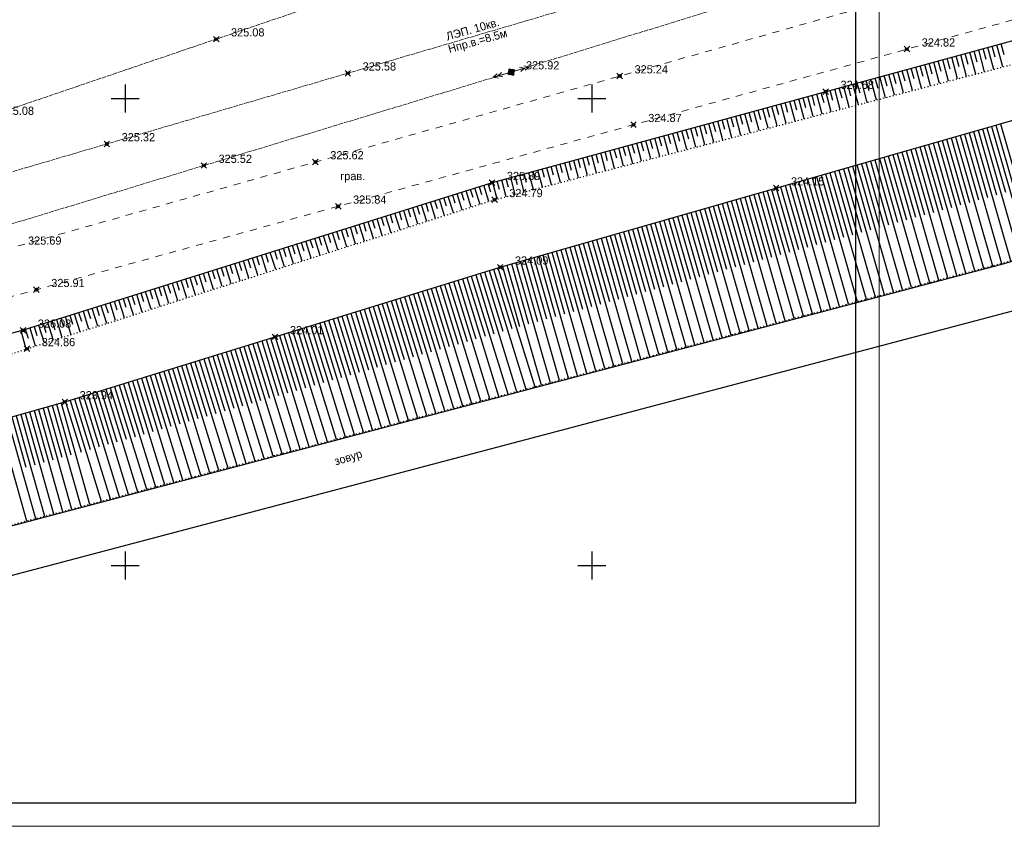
# Model space of a CAD drawing. Header units: metres. Extents: x 705573 to 711566, y 4301675 to 4311183.
# Tile 97 of 256: x 707667 to 707773, y 4308403 to 4308490. Entities that reach past the tile are written whole.
import ezdxf

# ---------------------------------------------------------------- set-up
doc = ezdxf.new("R2010")
doc.units = ezdxf.units.M
doc.header["$LTSCALE"] = 0.5
doc.header["$PDMODE"] = 35
doc.header["$PDSIZE"] = 0.3
for name, pattern in [('Auto_Street_NotBorder_Line_m1', [3, 1.5, -1.5]), ('Commnctn_Electr_VLP_High_Built_m1', [1, 1, 0]), ('ДОРОГИ_СТРОЯЩ', [9, 8, -1]), ('Контура низ откосов  Штриховая 0.1-0.5 - - - - - - -', [0.6, 0.1, -0.5])]:
    doc.linetypes.add(name, pattern=pattern)
for name, color, linetype in [('(001) Сетка', 92, 'Continuous'), ('(004) Точки рельефа', 7, 'Continuous'), ('(022) Возд. Линии', 7, 'Continuous'), ('(025) Дорога', 7, 'Continuous'), ('(027) Гидрография', 7, 'Continuous'), ('(035) Откосы', 7, 'Continuous'), ('(037) Контуры', 7, 'Continuous')]:
    doc.layers.add(name, color=color, linetype=linetype)
doc.layers.add('AUTO#_ROADS_EXIST_L', color=7, linetype='Continuous', lineweight=15, true_color=0x000000)
doc.layers.add('COMMN_OBJCT_#####_B', color=7, linetype='Continuous', lineweight=15, true_color=0x000000)
doc.layers.add('COMMN_OBJCT_ELCTR_B', color=7, linetype='Continuous', true_color=0x000000)
doc.layers.add('COMMN_OBJCT_ELCTR_L', color=7, linetype='Continuous', true_color=0x000000)
doc.layers.add('Рамка  штамп', color=7, linetype='Continuous', lineweight=30)
doc.styles.add('BM-431', font='txt')
doc.styles.add('D-431', font='txt')

# ---------------------------------------------------------------- blocks, each defined once
blk = doc.blocks.new('CommnctnPoleRCsquare_m1')
at = {"layer": 'COMMN_OBJCT_#####_B', "lineweight": 13, "true_color": 0xfffffe}
blk.add_hatch(color=7, dxfattribs=at).paths.add_polyline_path([(-0.6, 0.6), (-0.6, -0.6), (0.6, -0.6), (0.6, 0.6)])
at = {"layer": 'COMMN_OBJCT_#####_B', "lineweight": 13, "true_color": 0x000000}
blk.add_hatch(color=18, dxfattribs=at).paths.add_polyline_path([(-0.1, 0, 1), (0.1, 0, 1)])
at = {"layer": 'COMMN_OBJCT_#####_B', "color": 18, "lineweight": 9, "true_color": 0x000000}
blk.add_lwpolyline([(0.6, 0.6), (-0.6, 0.6), (-0.6, -0.6), (0.6, -0.6)], close=True, dxfattribs=at)
blk.add_circle((0, 0), 0.1, dxfattribs=at)
blk = doc.blocks.new('ElectricHighVLP_m1')
at = {"layer": 'COMMN_OBJCT_ELCTR_B', "color": 18, "linetype": 'Continuous', "lineweight": 20, "true_color": 0x000000}
for p, q in [((0, 0), (4, 0)), ((3, 0), (2, 0.5)), ((3, 0), (2, -0.5)), ((4, 0), (3, 0.5)), ((4, 0), (3, -0.5))]:
    blk.add_line(p, q, dxfattribs=at)
blk = doc.blocks.new('Setka')
at = {"layer": '(001) Сетка'}
for p, q in [((0, 1.5), (0, -1.5)), ((-1.5, 0), (1.5, 0))]:
    blk.add_line(p, q, dxfattribs=at)

msp = doc.modelspace()

# ---------------------------------------------------------------- linework, layer by layer
at = {"layer": '(027) Гидрография', "color": 4}
for points, elevation in [([(707568, 4308409.71), (707572.21, 4308410.82), (707620.98, 4308423.67), (707772.66, 4308463.72), (707924.34, 4308511.92), (708024.51, 4308543.36), (708124.69, 4308578.08), (708133.05, 4308582.69), (708145.11, 4308589.34), (708157.03, 4308592.6), (708191.79, 4308611.93)], 319.64), ([(707569.99, 4308404.94), (707574.2, 4308406.05), (707622.97, 4308418.9), (707774.65, 4308458.95), (707926.33, 4308507.14), (708026.5, 4308538.59), (708081.05, 4308554.7), (708126.68, 4308573.3), (708135.04, 4308577.91), (708147.1, 4308584.56), (708159.02, 4308587.83), (708193.78, 4308607.15)], 320)]:
    msp.add_lwpolyline(points, dxfattribs=dict(at, elevation=elevation))
at = {"layer": '(035) Откосы'}
for p, q in [((707769.75, 4308485.31, 326.12), (707769.43, 4308486.48, 326.12)), ((707770.55, 4308484.27, 326.12), (707769.92, 4308486.61, 326.12)), ((707770.72, 4308485.57, 326.12), (707770.4, 4308486.74, 326.12)), ((707771.52, 4308484.52, 326.12), (707770.88, 4308486.88, 326.12)), ((707771.68, 4308485.83, 326.12), (707771.36, 4308487.01, 326.12)), ((707772.49, 4308484.78, 326.12), (707771.84, 4308487.14, 326.12)), ((707772.65, 4308486.09, 326.12), (707772.33, 4308487.27, 326.12)), ((707765.89, 4308484.28, 326.12), (707765.58, 4308485.43, 326.12)), ((707766.69, 4308483.26, 326.12), (707766.06, 4308485.56, 326.12)), ((707766.86, 4308484.54, 326.12), (707766.54, 4308485.69, 326.12)), ((707767.65, 4308483.51, 326.12), (707767.02, 4308485.82, 326.12)), ((707767.82, 4308484.8, 326.12), (707767.51, 4308485.96, 326.12)), ((707768.62, 4308483.77, 326.12), (707767.99, 4308486.09, 326.12)), ((707768.79, 4308485.06, 326.12), (707768.47, 4308486.22, 326.12)), ((707769.59, 4308484.02, 326.12), (707768.95, 4308486.35, 326.12)), ((707762.03, 4308483.25, 326.12), (707761.72, 4308484.38, 326.12)), ((707762.82, 4308482.25, 326.12), (707762.2, 4308484.51, 326.12)), ((707762.99, 4308483.51, 326.12), (707762.68, 4308484.64, 326.12)), ((707763.79, 4308482.5, 326.12), (707763.17, 4308484.77, 326.12)), ((707763.96, 4308483.77, 326.12), (707763.65, 4308484.9, 326.12)), ((707764.75, 4308482.76, 326.12), (707764.13, 4308485.03, 326.12)), ((707764.92, 4308484.02, 326.12), (707764.61, 4308485.17, 326.12)), ((707765.72, 4308483.01, 326.12), (707765.09, 4308485.3, 326.12)), ((707757.98, 4308480.99, 326.12), (707757.38, 4308483.19, 326.12)), ((707758.16, 4308482.22, 326.12), (707757.86, 4308483.33, 326.12)), ((707758.95, 4308481.24, 326.12), (707758.35, 4308483.46, 326.12)), ((707759.13, 4308482.48, 326.12), (707758.83, 4308483.59, 326.12)), ((707759.92, 4308481.49, 326.12), (707759.31, 4308483.72, 326.12)), ((707760.1, 4308482.74, 326.12), (707759.79, 4308483.85, 326.12)), ((707760.88, 4308481.75, 326.12), (707760.27, 4308483.98, 326.12)), ((707761.06, 4308482.99, 326.12), (707760.76, 4308484.11, 326.12)), ((707761.85, 4308482, 326.12), (707761.24, 4308484.25, 326.12)), ((707754.11, 4308479.98, 326.12), (707753.52, 4308482.14, 326.12)), ((707754.3, 4308481.19, 326.12), (707754.01, 4308482.27, 326.12)), ((707755.08, 4308480.23, 326.12), (707754.49, 4308482.4, 326.12)), ((707755.27, 4308481.45, 326.12), (707754.97, 4308482.54, 326.12)), ((707756.05, 4308480.48, 326.12), (707755.45, 4308482.67, 326.12)), ((707756.23, 4308481.7, 326.12), (707755.93, 4308482.8, 326.12)), ((707757.02, 4308480.74, 326.12), (707756.42, 4308482.93, 326.12)), ((707757.2, 4308481.96, 326.12), (707756.9, 4308483.06, 326.12)), ((707750.25, 4308478.97, 326.12), (707749.67, 4308481.09, 326.12)), ((707750.44, 4308480.16, 326.12), (707750.15, 4308481.22, 326.12)), ((707751.21, 4308479.22, 326.12), (707750.63, 4308481.35, 326.12)), ((707751.4, 4308480.42, 326.12), (707751.11, 4308481.48, 326.12)), ((707752.18, 4308479.47, 326.12), (707751.6, 4308481.62, 326.12)), ((707752.37, 4308480.67, 326.12), (707752.08, 4308481.75, 326.12)), ((707753.15, 4308479.73, 326.12), (707752.56, 4308481.88, 326.12)), ((707753.34, 4308480.93, 326.12), (707753.04, 4308482.01, 326.12)), ((707746.38, 4308477.96, 326.12), (707745.81, 4308480.04, 326.12)), ((707746.58, 4308479.13, 326.12), (707746.29, 4308480.17, 326.12)), ((707747.34, 4308478.21, 326.12), (707746.77, 4308480.3, 326.12)), ((707747.54, 4308479.38, 326.12), (707747.26, 4308480.43, 326.12)), ((707748.31, 4308478.46, 326.12), (707747.74, 4308480.56, 326.12)), ((707748.51, 4308479.64, 326.12), (707748.22, 4308480.69, 326.12)), ((707749.28, 4308478.72, 326.12), (707748.7, 4308480.83, 326.12)), ((707749.47, 4308479.9, 326.12), (707749.18, 4308480.96, 326.12)), ((707742.51, 4308476.95, 326.12), (707741.95, 4308478.99, 326.12)), ((707742.71, 4308478.1, 326.12), (707742.43, 4308479.12, 326.12)), ((707743.48, 4308477.2, 326.12), (707742.92, 4308479.25, 326.12)), ((707743.68, 4308478.35, 326.12), (707743.4, 4308479.38, 326.12)), ((707744.44, 4308477.45, 326.12), (707743.88, 4308479.51, 326.12)), ((707744.64, 4308478.61, 326.12), (707744.36, 4308479.64, 326.12)), ((707745.41, 4308477.71, 326.12), (707744.85, 4308479.77, 326.12)), ((707745.61, 4308478.87, 326.12), (707745.33, 4308479.91, 326.12)), ((707738.64, 4308475.94, 326.12), (707738.1, 4308477.93, 326.12)), ((707738.85, 4308477.06, 326.12), (707738.58, 4308478.06, 326.12)), ((707739.61, 4308476.19, 326.12), (707739.06, 4308478.2, 326.12)), ((707739.82, 4308477.32, 326.12), (707739.54, 4308478.33, 326.12)), ((707740.57, 4308476.44, 326.12), (707740.02, 4308478.46, 326.12)), ((707740.78, 4308477.58, 326.12), (707740.51, 4308478.59, 326.12)), ((707741.54, 4308476.7, 326.12), (707740.99, 4308478.72, 326.12)), ((707741.75, 4308477.84, 326.12), (707741.47, 4308478.85, 326.12)), ((707769.84, 4308478, 323.87), (707771.82, 4308471.1, 323.87)), ((707770.32, 4308478.14, 323.87), (707774.27, 4308464.34, 323.87)), ((707770.8, 4308478.28, 323.87), (707772.78, 4308471.39, 323.87)), ((707771.28, 4308478.42, 323.87), (707775.23, 4308464.65, 323.87)), ((707771.76, 4308478.55, 323.87), (707773.73, 4308471.68, 323.87)), ((707772.25, 4308478.69, 323.87), (707776.18, 4308464.95, 323.87)), ((707734.77, 4308474.93, 326.12), (707734.24, 4308476.88, 326.12)), ((707734.99, 4308476.03, 326.12), (707734.72, 4308477.01, 326.12)), ((707735.74, 4308475.18, 326.12), (707735.2, 4308477.14, 326.12)), ((707735.95, 4308476.29, 326.12), (707735.69, 4308477.28, 326.12)), ((707736.71, 4308475.43, 326.12), (707736.17, 4308477.41, 326.12)), ((707736.92, 4308476.55, 326.12), (707736.65, 4308477.54, 326.12)), ((707737.67, 4308475.69, 326.12), (707737.13, 4308477.67, 326.12)), ((707737.89, 4308476.81, 326.12), (707737.61, 4308477.8, 326.12)), ((707766, 4308476.9, 323.87), (707767.97, 4308470.01, 323.87)), ((707766.48, 4308477.04, 323.87), (707770.43, 4308463.24, 323.87)), ((707766.96, 4308477.18, 323.87), (707768.94, 4308470.27, 323.87)), ((707767.44, 4308477.31, 323.87), (707771.4, 4308463.49, 323.87)), ((707767.92, 4308477.45, 323.87), (707769.9, 4308470.54, 323.87)), ((707768.4, 4308477.59, 323.87), (707772.36, 4308463.75, 323.87)), ((707768.88, 4308477.73, 323.87), (707770.86, 4308470.81, 323.87)), ((707769.36, 4308477.87, 323.87), (707773.32, 4308464.04, 323.87)), ((707730.9, 4308473.92, 326.12), (707730.38, 4308475.83, 326.12)), ((707731.13, 4308475, 326.12), (707730.86, 4308475.96, 326.12)), ((707731.87, 4308474.17, 326.12), (707731.35, 4308476.09, 326.12)), ((707732.09, 4308475.26, 326.12), (707731.83, 4308476.22, 326.12)), ((707732.84, 4308474.42, 326.12), (707732.31, 4308476.36, 326.12)), ((707733.06, 4308475.52, 326.12), (707732.79, 4308476.49, 326.12)), ((707733.8, 4308474.68, 326.12), (707733.27, 4308476.62, 326.12)), ((707734.02, 4308475.78, 326.12), (707733.76, 4308476.75, 326.12)), ((707762.63, 4308475.94, 323.87), (707766.56, 4308462.22, 323.87)), ((707763.11, 4308476.08, 323.87), (707765.08, 4308469.21, 323.87)), ((707763.59, 4308476.21, 323.87), (707767.53, 4308462.47, 323.87)), ((707764.07, 4308476.35, 323.87), (707766.04, 4308469.48, 323.87)), ((707764.55, 4308476.49, 323.87), (707768.5, 4308462.73, 323.87)), ((707765.04, 4308476.63, 323.87), (707767.01, 4308469.74, 323.87)), ((707765.52, 4308476.76, 323.87), (707769.46, 4308462.98, 323.87)), ((707727.03, 4308472.91, 326.12), (707726.52, 4308474.78, 326.12)), ((707727.26, 4308473.97, 326.12), (707727.01, 4308474.91, 326.12)), ((707728, 4308473.16, 326.12), (707727.49, 4308475.04, 326.12)), ((707728.23, 4308474.23, 326.12), (707727.97, 4308475.17, 326.12)), ((707728.97, 4308473.41, 326.12), (707728.45, 4308475.3, 326.12)), ((707729.19, 4308474.49, 326.12), (707728.94, 4308475.43, 326.12)), ((707729.94, 4308473.67, 326.12), (707729.42, 4308475.57, 326.12)), ((707730.16, 4308474.74, 326.12), (707729.9, 4308475.7, 326.12)), ((707758.79, 4308474.84, 323.87), (707762.69, 4308461.2, 323.87)), ((707759.27, 4308474.97, 323.87), (707761.22, 4308468.15, 323.87)), ((707759.75, 4308475.11, 323.87), (707763.66, 4308461.45, 323.87)), ((707760.23, 4308475.25, 323.87), (707762.19, 4308468.41, 323.87)), ((707760.71, 4308475.39, 323.87), (707764.63, 4308461.71, 323.87)), ((707761.19, 4308475.52, 323.87), (707763.15, 4308468.68, 323.87)), ((707761.67, 4308475.66, 323.87), (707765.59, 4308461.96, 323.87)), ((707762.15, 4308475.8, 323.87), (707764.11, 4308468.95, 323.87)), ((707723.17, 4308471.9, 326.12), (707722.67, 4308473.73, 326.12)), ((707723.4, 4308472.94, 326.12), (707723.15, 4308473.86, 326.12)), ((707724.13, 4308472.15, 326.12), (707723.63, 4308473.99, 326.12)), ((707724.37, 4308473.2, 326.12), (707724.11, 4308474.12, 326.12)), ((707725.1, 4308472.4, 326.12), (707724.6, 4308474.25, 326.12)), ((707725.33, 4308473.46, 326.12), (707725.08, 4308474.38, 326.12)), ((707726.07, 4308472.66, 326.12), (707725.56, 4308474.51, 326.12)), ((707726.3, 4308473.71, 326.12), (707726.04, 4308474.65, 326.12)), ((707754.94, 4308473.74, 323.87), (707758.82, 4308460.17, 323.87)), ((707755.42, 4308473.87, 323.87), (707757.37, 4308467.09, 323.87)), ((707755.9, 4308474.01, 323.87), (707759.79, 4308460.43, 323.87)), ((707756.38, 4308474.15, 323.87), (707758.33, 4308467.35, 323.87)), ((707756.86, 4308474.29, 323.87), (707760.76, 4308460.69, 323.87)), ((707757.34, 4308474.42, 323.87), (707759.29, 4308467.62, 323.87)), ((707757.83, 4308474.56, 323.87), (707761.73, 4308460.94, 323.87)), ((707758.31, 4308474.7, 323.87), (707760.26, 4308467.88, 323.87)), ((707719.3, 4308470.89, 326.12), (707718.81, 4308472.67, 326.12)), ((707719.54, 4308471.91, 326.12), (707719.29, 4308472.8, 326.12)), ((707720.26, 4308471.14, 326.12), (707719.78, 4308472.94, 326.12)), ((707720.5, 4308472.17, 326.12), (707720.26, 4308473.07, 326.12)), ((707721.23, 4308471.39, 326.12), (707720.74, 4308473.2, 326.12)), ((707721.47, 4308472.42, 326.12), (707721.22, 4308473.33, 326.12)), ((707722.2, 4308471.65, 326.12), (707721.7, 4308473.46, 326.12)), ((707722.43, 4308472.68, 326.12), (707722.19, 4308473.59, 326.12)), ((707751.58, 4308472.77, 323.87), (707753.51, 4308466.03, 323.87)), ((707752.06, 4308472.91, 323.87), (707755.92, 4308459.41, 323.87)), ((707752.54, 4308473.05, 323.87), (707754.47, 4308466.29, 323.87)), ((707753.02, 4308473.18, 323.87), (707756.89, 4308459.66, 323.87)), ((707753.5, 4308473.32, 323.87), (707755.44, 4308466.56, 323.87)), ((707753.98, 4308473.46, 323.87), (707757.86, 4308459.92, 323.87)), ((707754.46, 4308473.6, 323.87), (707756.4, 4308466.82, 323.87)), ((707715.74, 4308470.79, 326.12), (707715.46, 4308471.66, 326.12)), ((707716.49, 4308470.07, 326.12), (707715.94, 4308471.81, 326.12)), ((707716.69, 4308471.09, 326.12), (707716.42, 4308471.96, 326.12)), ((707717.44, 4308470.37, 326.12), (707716.89, 4308472.11, 326.12)), ((707717.64, 4308471.39, 326.12), (707717.37, 4308472.26, 326.12)), ((707718.33, 4308470.64, 326.12), (707717.85, 4308472.41, 326.12)), ((707718.57, 4308471.65, 326.12), (707718.33, 4308472.54, 326.12)), ((707747.73, 4308471.67, 323.87), (707749.65, 4308464.96, 323.87)), ((707748.21, 4308471.81, 323.87), (707752.06, 4308458.39, 323.87)), ((707748.69, 4308471.95, 323.87), (707750.62, 4308465.23, 323.87)), ((707749.17, 4308472.08, 323.87), (707753.02, 4308458.64, 323.87)), ((707749.65, 4308472.22, 323.87), (707751.58, 4308465.5, 323.87)), ((707750.13, 4308472.36, 323.87), (707753.99, 4308458.9, 323.87)), ((707750.62, 4308472.5, 323.87), (707752.54, 4308465.76, 323.87)), ((707751.1, 4308472.63, 323.87), (707754.96, 4308459.15, 323.87)), ((707712.68, 4308468.85, 326.12), (707712.13, 4308470.61, 326.12)), ((707712.88, 4308469.88, 326.12), (707712.6, 4308470.76, 326.12)), ((707713.63, 4308469.16, 326.12), (707713.08, 4308470.91, 326.12)), ((707713.83, 4308470.18, 326.12), (707713.56, 4308471.06, 326.12)), ((707714.58, 4308469.46, 326.12), (707714.03, 4308471.21, 326.12)), ((707714.78, 4308470.49, 326.12), (707714.51, 4308471.36, 326.12)), ((707715.54, 4308469.76, 326.12), (707714.99, 4308471.51, 326.12)), ((707743.89, 4308470.57, 323.87), (707745.79, 4308463.9, 323.87)), ((707744.37, 4308470.71, 323.87), (707748.19, 4308457.37, 323.87)), ((707744.85, 4308470.84, 323.87), (707746.76, 4308464.17, 323.87)), ((707745.33, 4308470.98, 323.87), (707749.15, 4308457.62, 323.87)), ((707745.81, 4308471.12, 323.87), (707747.72, 4308464.43, 323.87)), ((707746.29, 4308471.26, 323.87), (707750.12, 4308457.88, 323.87)), ((707746.77, 4308471.4, 323.87), (707748.69, 4308464.7, 323.87)), ((707747.25, 4308471.53, 323.87), (707751.09, 4308458.13, 323.87)), ((707709.07, 4308468.68, 326.12), (707708.79, 4308469.56, 326.12)), ((707709.82, 4308467.94, 326.12), (707709.27, 4308469.71, 326.12)), ((707710.02, 4308468.98, 326.12), (707709.74, 4308469.86, 326.12)), ((707710.78, 4308468.24, 326.12), (707710.22, 4308470.01, 326.12)), ((707710.97, 4308469.28, 326.12), (707710.7, 4308470.16, 326.12)), ((707711.73, 4308468.55, 326.12), (707711.17, 4308470.31, 326.12)), ((707711.93, 4308469.58, 326.12), (707711.65, 4308470.46, 326.12)), ((707740.52, 4308469.61, 323.87), (707744.32, 4308456.34, 323.87)), ((707741, 4308469.74, 323.87), (707742.9, 4308463.11, 323.87)), ((707741.48, 4308469.88, 323.87), (707745.29, 4308456.6, 323.87)), ((707741.96, 4308470.02, 323.87), (707743.87, 4308463.37, 323.87)), ((707742.44, 4308470.16, 323.87), (707746.25, 4308456.85, 323.87)), ((707742.92, 4308470.29, 323.87), (707744.83, 4308463.64, 323.87)), ((707743.41, 4308470.43, 323.87), (707747.22, 4308457.11, 323.87)), ((707706.01, 4308466.73, 326.12), (707705.45, 4308468.51, 326.12)), ((707706.21, 4308467.77, 326.12), (707705.93, 4308468.66, 326.12)), ((707706.97, 4308467.03, 326.12), (707706.41, 4308468.81, 326.12)), ((707707.16, 4308468.07, 326.12), (707706.88, 4308468.96, 326.12)), ((707707.92, 4308467.33, 326.12), (707707.36, 4308469.11, 326.12)), ((707708.11, 4308468.37, 326.12), (707707.84, 4308469.26, 326.12)), ((707708.87, 4308467.64, 326.12), (707708.31, 4308469.41, 326.12)), ((707736.68, 4308468.5, 323.87), (707740.45, 4308455.32, 323.87)), ((707737.16, 4308468.64, 323.87), (707739.05, 4308462.05, 323.87)), ((707737.64, 4308468.78, 323.87), (707741.42, 4308455.58, 323.87)), ((707738.12, 4308468.92, 323.87), (707740.01, 4308462.31, 323.87)), ((707738.6, 4308469.05, 323.87), (707742.38, 4308455.83, 323.87)), ((707739.08, 4308469.19, 323.87), (707740.97, 4308462.58, 323.87)), ((707739.56, 4308469.33, 323.87), (707743.35, 4308456.09, 323.87)), ((707740.04, 4308469.47, 323.87), (707741.94, 4308462.84, 323.87)), ((707702.4, 4308466.56, 326.12), (707702.11, 4308467.46, 326.12)), ((707703.16, 4308465.82, 326.12), (707702.59, 4308467.61, 326.12)), ((707703.35, 4308466.87, 326.12), (707703.07, 4308467.76, 326.12)), ((707704.11, 4308466.12, 326.12), (707703.55, 4308467.91, 326.12)), ((707704.3, 4308467.17, 326.12), (707704.02, 4308468.06, 326.12)), ((707705.06, 4308466.42, 326.12), (707704.5, 4308468.21, 326.12)), ((707705.26, 4308467.47, 326.12), (707704.98, 4308468.36, 326.12)), ((707732.83, 4308467.4, 323.87), (707736.58, 4308454.3, 323.87)), ((707733.31, 4308467.54, 323.87), (707735.19, 4308460.98, 323.87)), ((707733.79, 4308467.68, 323.87), (707737.55, 4308454.56, 323.87)), ((707734.27, 4308467.82, 323.87), (707736.15, 4308461.25, 323.87)), ((707734.75, 4308467.95, 323.87), (707738.52, 4308454.81, 323.87)), ((707735.23, 4308468.09, 323.87), (707737.12, 4308461.52, 323.87)), ((707735.71, 4308468.23, 323.87), (707739.48, 4308455.07, 323.87)), ((707736.19, 4308468.37, 323.87), (707738.08, 4308461.78, 323.87)), ((707699.35, 4308464.6, 326.12), (707698.78, 4308466.41, 326.12)), ((707699.54, 4308465.66, 326.12), (707699.25, 4308466.56, 326.12)), ((707700.3, 4308464.91, 326.12), (707699.73, 4308466.71, 326.12)), ((707700.49, 4308465.96, 326.12), (707700.21, 4308466.86, 326.12)), ((707701.25, 4308465.21, 326.12), (707700.68, 4308467.01, 326.12)), ((707701.44, 4308466.26, 326.12), (707701.16, 4308467.16, 326.12)), ((707702.2, 4308465.51, 326.12), (707701.64, 4308467.31, 326.12)), ((707729.47, 4308466.44, 323.87), (707731.33, 4308459.92, 323.87)), ((707729.95, 4308466.58, 323.87), (707733.68, 4308453.54, 323.87)), ((707730.43, 4308466.71, 323.87), (707732.3, 4308460.19, 323.87)), ((707730.91, 4308466.85, 323.87), (707734.65, 4308453.79, 323.87)), ((707731.39, 4308466.99, 323.87), (707733.26, 4308460.45, 323.87)), ((707731.87, 4308467.13, 323.87), (707735.62, 4308454.05, 323.87)), ((707732.35, 4308467.27, 323.87), (707734.22, 4308460.72, 323.87)), ((707695.73, 4308464.45, 326.12), (707695.44, 4308465.36, 326.12)), ((707696.49, 4308463.69, 326.12), (707695.92, 4308465.51, 326.12)), ((707696.68, 4308464.75, 326.12), (707696.39, 4308465.66, 326.12)), ((707697.44, 4308464, 326.12), (707696.87, 4308465.81, 326.12)), ((707697.63, 4308465.06, 326.12), (707697.35, 4308465.96, 326.12)), ((707698.39, 4308464.3, 326.12), (707697.82, 4308466.11, 326.12)), ((707698.59, 4308465.36, 326.12), (707698.3, 4308466.26, 326.12)), ((707725.62, 4308465.34, 323.87), (707727.47, 4308458.86, 323.87)), ((707726.1, 4308465.48, 323.87), (707729.81, 4308452.51, 323.87)), ((707726.58, 4308465.61, 323.87), (707728.44, 4308459.13, 323.87)), ((707727.06, 4308465.75, 323.87), (707730.78, 4308452.77, 323.87)), ((707727.54, 4308465.89, 323.87), (707729.4, 4308459.39, 323.87)), ((707728.02, 4308466.03, 323.87), (707731.75, 4308453.02, 323.87)), ((707728.5, 4308466.16, 323.87), (707730.37, 4308459.66, 323.87)), ((707728.98, 4308466.3, 323.87), (707732.71, 4308453.28, 323.87)), ((707692.68, 4308462.48, 326.12), (707692.1, 4308464.31, 326.12)), ((707692.87, 4308463.55, 326.12), (707692.58, 4308464.46, 326.12)), ((707693.63, 4308462.78, 326.12), (707693.06, 4308464.61, 326.12)), ((707693.82, 4308463.85, 326.12), (707693.53, 4308464.76, 326.12)), ((707694.59, 4308463.09, 326.12), (707694.01, 4308464.91, 326.12)), ((707694.77, 4308464.15, 326.12), (707694.49, 4308465.06, 326.12)), ((707695.54, 4308463.39, 326.12), (707694.96, 4308465.21, 326.12)), ((707721.77, 4308464.24, 323.87), (707723.62, 4308457.8, 323.87)), ((707722.26, 4308464.37, 323.87), (707725.94, 4308451.49, 323.87)), ((707722.74, 4308464.51, 323.87), (707724.58, 4308458.07, 323.87)), ((707723.22, 4308464.65, 323.87), (707726.91, 4308451.75, 323.87)), ((707723.7, 4308464.79, 323.87), (707725.55, 4308458.33, 323.87)), ((707724.18, 4308464.93, 323.87), (707727.88, 4308452, 323.87)), ((707724.66, 4308465.06, 323.87), (707726.51, 4308458.6, 323.87)), ((707725.14, 4308465.2, 323.87), (707728.85, 4308452.26, 323.87)), ((707689.06, 4308462.34, 326.12), (707688.77, 4308463.26, 326.12)), ((707689.82, 4308461.57, 326.12), (707689.24, 4308463.41, 326.12)), ((707690.01, 4308462.64, 326.12), (707689.72, 4308463.56, 326.12)), ((707690.78, 4308461.87, 326.12), (707690.2, 4308463.71, 326.12)), ((707690.96, 4308462.94, 326.12), (707690.67, 4308463.86, 326.12)), ((707691.73, 4308462.18, 326.12), (707691.15, 4308464.01, 326.12)), ((707691.92, 4308463.24, 326.12), (707691.63, 4308464.16, 326.12)), ((707718.41, 4308463.27, 323.87), (707722.35, 4308450.54, 323.87)), ((707718.89, 4308463.41, 323.87), (707720.73, 4308457, 323.87)), ((707719.37, 4308463.55, 323.87), (707723.04, 4308450.73, 323.87)), ((707719.85, 4308463.69, 323.87), (707721.69, 4308457.27, 323.87)), ((707720.33, 4308463.82, 323.87), (707724.01, 4308450.98, 323.87)), ((707720.81, 4308463.96, 323.87), (707722.65, 4308457.54, 323.87)), ((707721.29, 4308464.1, 323.87), (707724.98, 4308451.24, 323.87)), ((707686.01, 4308460.36, 326.12), (707685.43, 4308462.21, 326.12)), ((707686.2, 4308461.43, 326.12), (707685.91, 4308462.36, 326.12)), ((707686.97, 4308460.66, 326.12), (707686.38, 4308462.51, 326.12)), ((707687.15, 4308461.74, 326.12), (707686.86, 4308462.66, 326.12)), ((707687.92, 4308460.96, 326.12), (707687.34, 4308462.81, 326.12)), ((707688.1, 4308462.04, 326.12), (707687.81, 4308462.96, 326.12)), ((707688.87, 4308461.27, 326.12), (707688.29, 4308463.11, 326.12)), ((707715.07, 4308462.23, 323.87), (707717.02, 4308455.94, 323.87)), ((707715.55, 4308462.38, 323.87), (707719.45, 4308449.78, 323.87)), ((707716.02, 4308462.53, 323.87), (707717.98, 4308456.22, 323.87)), ((707716.5, 4308462.68, 323.87), (707720.41, 4308450.03, 323.87)), ((707716.98, 4308462.83, 323.87), (707718.94, 4308456.49, 323.87)), ((707717.46, 4308462.97, 323.87), (707721.38, 4308450.29, 323.87)), ((707717.93, 4308463.12, 323.87), (707719.9, 4308456.77, 323.87)), ((707682.39, 4308460.23, 326.12), (707682.09, 4308461.16, 326.12)), ((707683.16, 4308459.45, 326.12), (707682.57, 4308461.31, 326.12)), ((707683.34, 4308460.53, 326.12), (707683.05, 4308461.46, 326.12)), ((707684.11, 4308459.75, 326.12), (707683.52, 4308461.61, 326.12)), ((707684.29, 4308460.83, 326.12), (707684, 4308461.76, 326.12)), ((707685.06, 4308460.05, 326.12), (707684.48, 4308461.91, 326.12)), ((707685.25, 4308461.13, 326.12), (707684.95, 4308462.06, 326.12)), ((707711.25, 4308461.05, 323.87), (707713.17, 4308454.84, 323.87)), ((707711.72, 4308461.2, 323.87), (707715.58, 4308448.75, 323.87)), ((707712.2, 4308461.35, 323.87), (707714.13, 4308455.11, 323.87)), ((707712.68, 4308461.49, 323.87), (707716.54, 4308449.01, 323.87)), ((707713.16, 4308461.64, 323.87), (707715.09, 4308455.39, 323.87)), ((707713.64, 4308461.79, 323.87), (707717.51, 4308449.27, 323.87)), ((707714.11, 4308461.94, 323.87), (707716.05, 4308455.67, 323.87)), ((707714.59, 4308462.09, 323.87), (707718.48, 4308449.52, 323.87)), ((707679.35, 4308458.23, 326.12), (707678.76, 4308460.11, 326.12)), ((707679.53, 4308459.32, 326.12), (707679.23, 4308460.26, 326.12)), ((707680.3, 4308458.54, 326.12), (707679.71, 4308460.41, 326.12)), ((707680.48, 4308459.62, 326.12), (707680.19, 4308460.56, 326.12)), ((707681.25, 4308458.84, 326.12), (707680.66, 4308460.71, 326.12)), ((707681.44, 4308459.93, 326.12), (707681.14, 4308460.86, 326.12)), ((707682.21, 4308459.14, 326.12), (707681.62, 4308461.01, 326.12)), ((707707.9, 4308460.02, 323.87), (707711.7, 4308447.73, 323.87)), ((707708.38, 4308460.16, 323.87), (707710.28, 4308454.01, 323.87)), ((707708.86, 4308460.31, 323.87), (707712.67, 4308447.99, 323.87)), ((707709.34, 4308460.46, 323.87), (707711.25, 4308454.29, 323.87)), ((707709.81, 4308460.61, 323.87), (707713.64, 4308448.24, 323.87)), ((707710.29, 4308460.76, 323.87), (707712.21, 4308454.56, 323.87)), ((707710.77, 4308460.9, 323.87), (707714.61, 4308448.5, 323.87)), ((707675.72, 4308458.12, 326.12), (707675.42, 4308459.06, 326.12)), ((707676.49, 4308457.32, 326.12), (707675.9, 4308459.21, 326.12)), ((707676.67, 4308458.42, 326.12), (707676.37, 4308459.36, 326.12)), ((707677.44, 4308457.62, 326.12), (707676.85, 4308459.51, 326.12)), ((707677.62, 4308458.72, 326.12), (707677.33, 4308459.66, 326.12)), ((707678.4, 4308457.93, 326.12), (707677.8, 4308459.81, 326.12)), ((707678.58, 4308459.02, 326.12), (707678.28, 4308459.96, 326.12)), ((707704.56, 4308458.98, 323.87), (707706.44, 4308452.91, 323.87)), ((707705.04, 4308459.13, 323.87), (707708.8, 4308446.97, 323.87)), ((707705.52, 4308459.28, 323.87), (707707.4, 4308453.19, 323.87)), ((707705.99, 4308459.43, 323.87), (707709.77, 4308447.22, 323.87)), ((707706.47, 4308459.57, 323.87), (707708.36, 4308453.46, 323.87)), ((707706.95, 4308459.72, 323.87), (707710.74, 4308447.48, 323.87)), ((707707.43, 4308459.87, 323.87), (707709.32, 4308453.74, 323.87)), ((707672.68, 4308456.11, 326.12), (707672.08, 4308458.01, 326.12)), ((707672.86, 4308457.21, 326.12), (707672.56, 4308458.16, 326.12)), ((707673.63, 4308456.41, 326.12), (707673.04, 4308458.31, 326.12)), ((707673.81, 4308457.51, 326.12), (707673.51, 4308458.46, 326.12)), ((707674.59, 4308456.71, 326.12), (707673.99, 4308458.61, 326.12)), ((707674.77, 4308457.81, 326.12), (707674.47, 4308458.76, 326.12)), ((707675.54, 4308457.02, 326.12), (707674.94, 4308458.91, 326.12)), ((707701.22, 4308457.95, 323.87), (707704.93, 4308445.94, 323.87)), ((707701.69, 4308458.1, 323.87), (707703.55, 4308452.08, 323.87)), ((707702.17, 4308458.24, 323.87), (707705.9, 4308446.2, 323.87)), ((707702.65, 4308458.39, 323.87), (707704.52, 4308452.36, 323.87)), ((707703.13, 4308458.54, 323.87), (707706.87, 4308446.45, 323.87)), ((707703.6, 4308458.69, 323.87), (707705.48, 4308452.63, 323.87)), ((707704.08, 4308458.83, 323.87), (707707.83, 4308446.71, 323.87)), ((707669.05, 4308456, 326.12), (707668.75, 4308456.96, 326.12)), ((707669.83, 4308455.2, 326.12), (707669.22, 4308457.11, 326.12)), ((707670, 4308456.3, 326.12), (707669.7, 4308457.26, 326.12)), ((707670.78, 4308455.5, 326.12), (707670.18, 4308457.41, 326.12)), ((707670.95, 4308456.61, 326.12), (707670.65, 4308457.56, 326.12)), ((707671.73, 4308455.8, 326.12), (707671.13, 4308457.71, 326.12)), ((707671.91, 4308456.91, 326.12), (707671.61, 4308457.86, 326.12)), ((707697.87, 4308456.91, 323.87), (707699.71, 4308450.98, 323.87)), ((707698.35, 4308457.06, 323.87), (707702.03, 4308445.18, 323.87)), ((707698.83, 4308457.21, 323.87), (707700.67, 4308451.26, 323.87)), ((707699.31, 4308457.36, 323.87), (707703, 4308445.43, 323.87)), ((707699.78, 4308457.5, 323.87), (707701.63, 4308451.53, 323.87)), ((707700.26, 4308457.65, 323.87), (707703.96, 4308445.69, 323.87)), ((707700.74, 4308457.8, 323.87), (707702.59, 4308451.81, 323.87)), ((707667.86, 4308454.57, 326.12), (707667.31, 4308456.52, 326.12)), ((707668.1, 4308455.7, 326.12), (707667.79, 4308456.66, 326.12)), ((707668.87, 4308454.89, 326.12), (707668.27, 4308456.81, 326.12)), ((707694.53, 4308455.88, 323.87), (707698.16, 4308444.15, 323.87)), ((707695.01, 4308456.03, 323.87), (707696.82, 4308450.15, 323.87)), ((707695.48, 4308456.17, 323.87), (707699.12, 4308444.41, 323.87)), ((707695.96, 4308456.32, 323.87), (707697.79, 4308450.43, 323.87)), ((707696.44, 4308456.47, 323.87), (707700.09, 4308444.67, 323.87)), ((707696.92, 4308456.62, 323.87), (707698.75, 4308450.71, 323.87)), ((707697.4, 4308456.77, 323.87), (707701.06, 4308444.92, 323.87)), ((707691.19, 4308454.84, 323.87), (707692.98, 4308449.05, 323.87)), ((707691.66, 4308454.99, 323.87), (707695.25, 4308443.39, 323.87)), ((707692.14, 4308455.14, 323.87), (707693.94, 4308449.33, 323.87)), ((707692.62, 4308455.29, 323.87), (707696.22, 4308443.64, 323.87)), ((707693.1, 4308455.44, 323.87), (707694.9, 4308449.6, 323.87)), ((707693.57, 4308455.58, 323.87), (707697.19, 4308443.9, 323.87)), ((707694.05, 4308455.73, 323.87), (707695.86, 4308449.88, 323.87)), ((707687.36, 4308453.66, 323.87), (707689.13, 4308447.95, 323.87)), ((707687.84, 4308453.81, 323.87), (707691.38, 4308442.37, 323.87)), ((707688.32, 4308453.96, 323.87), (707690.09, 4308448.23, 323.87)), ((707688.8, 4308454.1, 323.87), (707692.35, 4308442.62, 323.87)), ((707689.27, 4308454.25, 323.87), (707691.05, 4308448.5, 323.87)), ((707689.75, 4308454.4, 323.87), (707693.32, 4308442.88, 323.87)), ((707690.23, 4308454.55, 323.87), (707692.02, 4308448.78, 323.87)), ((707690.71, 4308454.7, 323.87), (707694.29, 4308443.13, 323.87)), ((707684.02, 4308452.63, 323.87), (707687.51, 4308441.34, 323.87)), ((707684.5, 4308452.77, 323.87), (707686.25, 4308447.12, 323.87)), ((707684.98, 4308452.92, 323.87), (707688.48, 4308441.6, 323.87)), ((707685.45, 4308453.07, 323.87), (707687.21, 4308447.4, 323.87)), ((707685.93, 4308453.22, 323.87), (707689.45, 4308441.85, 323.87)), ((707686.41, 4308453.37, 323.87), (707688.17, 4308447.67, 323.87)), ((707686.89, 4308453.51, 323.87), (707690.42, 4308442.11, 323.87)), ((707680.68, 4308451.59, 323.87), (707682.4, 4308446.02, 323.87)), ((707681.15, 4308451.74, 323.87), (707684.61, 4308440.58, 323.87)), ((707681.63, 4308451.89, 323.87), (707683.36, 4308446.3, 323.87)), ((707682.11, 4308452.04, 323.87), (707685.58, 4308440.83, 323.87)), ((707682.59, 4308452.18, 323.87), (707684.32, 4308446.57, 323.87)), ((707683.07, 4308452.33, 323.87), (707686.54, 4308441.09, 323.87)), ((707683.54, 4308452.48, 323.87), (707685.29, 4308446.85, 323.87)), ((707677.33, 4308450.56, 323.87), (707680.74, 4308439.56, 323.87)), ((707677.81, 4308450.71, 323.87), (707679.52, 4308445.19, 323.87)), ((707678.29, 4308450.85, 323.87), (707681.71, 4308439.81, 323.87)), ((707678.77, 4308451, 323.87), (707680.48, 4308445.47, 323.87)), ((707679.24, 4308451.15, 323.87), (707682.67, 4308440.07, 323.87)), ((707679.72, 4308451.3, 323.87), (707681.44, 4308445.75, 323.87)), ((707680.2, 4308451.44, 323.87), (707683.64, 4308440.32, 323.87)), ((707673.99, 4308449.52, 323.87), (707675.67, 4308444.09, 323.87)), ((707674.47, 4308449.67, 323.87), (707677.84, 4308438.79, 323.87)), ((707674.95, 4308449.82, 323.87), (707676.63, 4308444.37, 323.87)), ((707675.42, 4308449.97, 323.87), (707678.8, 4308439.04, 323.87)), ((707675.9, 4308450.11, 323.87), (707677.59, 4308444.64, 323.87)), ((707676.38, 4308450.26, 323.87), (707679.77, 4308439.3, 323.87)), ((707676.86, 4308450.41, 323.87), (707678.56, 4308444.92, 323.87)), ((707670.16, 4308448.39, 323.87), (707671.68, 4308442.98, 323.87)), ((707670.64, 4308448.52, 323.87), (707673.7, 4308437.7, 323.87)), ((707671.12, 4308448.66, 323.87), (707672.65, 4308443.24, 323.87)), ((707671.6, 4308448.79, 323.87), (707674.66, 4308437.95, 323.87)), ((707672.08, 4308448.93, 323.87), (707673.75, 4308443.54, 323.87)), ((707672.56, 4308449.08, 323.87), (707675.9, 4308438.28, 323.87)), ((707673.03, 4308449.23, 323.87), (707674.71, 4308443.82, 323.87)), ((707673.51, 4308449.38, 323.87), (707676.87, 4308438.53, 323.87)), ((707666.79, 4308447.43, 323.87), (707669.83, 4308436.67, 323.87)), ((707667.27, 4308447.57, 323.87), (707668.79, 4308442.19, 323.87)), ((707667.75, 4308447.71, 323.87), (707670.8, 4308436.93, 323.87)), ((707668.23, 4308447.84, 323.87), (707669.76, 4308442.45, 323.87)), ((707668.71, 4308447.98, 323.87), (707671.76, 4308437.19, 323.87)), ((707669.19, 4308448.11, 323.87), (707670.72, 4308442.71, 323.87)), ((707669.67, 4308448.25, 323.87), (707672.73, 4308437.44, 323.87)), ((707664.86, 4308446.89, 323.87), (707667.9, 4308436.16, 323.87)), ((707665.83, 4308447.16, 323.87), (707668.86, 4308436.42, 323.87)), ((707666.31, 4308447.3, 323.87), (707667.83, 4308441.92, 323.87))]:
    msp.add_line(p, q, dxfattribs=at)
at = {"layer": '(035) Откосы', "flags": 128}
for points, elevation in [([(708137.7, 4308599.41), (708078.5, 4308577.81), (708019.28, 4308559.24), (707980.75, 4308549.37), (707918.35, 4308530.98), (707880.87, 4308519.59), (707813.5, 4308498.5), (707717.77, 4308472.39), (707667.52, 4308456.58), (707622.83, 4308444.13), (707562.43, 4308428.01)], 326.12), ([(707565.6, 4308417.6), (707622.05, 4308434.79), (707672, 4308448.91), (707718.64, 4308463.34), (707813.86, 4308490.61), (707881.96, 4308510.5), (707919.96, 4308523.19), (707981.91, 4308540.82), (708022.02, 4308552.86), (708079.55, 4308570.88), (708133.44, 4308593.18), (708145.5, 4308596.36), (708145.78, 4308596.51)], 323.87)]:
    msp.add_lwpolyline(points, dxfattribs=dict(at, elevation=elevation))
at = {"layer": '(035) Откосы', "linetype": 'Контура низ откосов  Штриховая 0.1-0.5 - - - - - - -'}
for points, elevation in [([(707564.25, 4308422.02), (707622.65, 4308440.03), (707667.95, 4308454.6), (707718.04, 4308470.56), (707813.43, 4308495.47), (707882.45, 4308516.26), (707919.71, 4308527.53), (707982.75, 4308546.21), (708021.76, 4308556.68), (708078.98, 4308576.03), (708137.7, 4308597.25), (708137.7, 4308599.41)], 324.57), ([(707567.97, 4308409.81), (707572.19, 4308410.92), (707620.96, 4308423.77), (707772.63, 4308463.82), (707924.31, 4308512.01), (708024.48, 4308543.46), (708124.65, 4308578.17), (708133, 4308582.77), (708145.07, 4308589.43), (708145.28, 4308589.49)], 319.64)]:
    msp.add_lwpolyline(points, dxfattribs=dict(at, elevation=elevation))
at = {"lineweight": 30, "ltscale": 0.1, "elevation": 321.54}
msp.add_lwpolyline([(707559.26, 4308405.97), (707756.76, 4308405.97), (707756.76, 4308549.47), (707559.26, 4308549.47), (707559.26, 4308405.97)], dxfattribs=at)
at = {"color": 0, "linetype": 'ByBlock', "lineweight": -2, "transparency": 16777216}
for p in [(707688.22, 4308487.76, 325.08), (707762.22, 4308486.69, 324.82), (707702.32, 4308484.11, 325.58), (707719.83, 4308484.23, 325.92), (707731.45, 4308483.81, 325.24), (707753.52, 4308482.14, 324.68), (707732.93, 4308478.59, 324.87), (707676.5, 4308476.53, 325.32), (707698.85, 4308474.61, 325.62), (707686.89, 4308474.23, 325.52), (707717.77, 4308472.39, 325.89), (707748.21, 4308471.81, 324.15), (707718.04, 4308470.56, 324.79), (707701.29, 4308469.86, 325.84), (707718.64, 4308463.34, 324.09), (707668.96, 4308460.93, 325.91), (707667.52, 4308456.58, 326.08), (707694.53, 4308455.88, 324.01), (707667.95, 4308454.6, 324.86), (707672, 4308448.91, 323.94)]:
    msp.add_point(p, dxfattribs=at)
at = {"layer": 'AUTO#_ROADS_EXIST_L', "linetype": 'Auto_Street_NotBorder_Line_m1', "lineweight": 15, "elevation": 326.29, "flags": 128}
for points in [[(708144.13, 4308568.43), (708144.13, 4308568.43), (708147.8, 4308622.71), (708135.3, 4308615.73), (708115.34, 4308601.85), (708068.41, 4308582.07), (708018.3, 4308564.62), (707981.45, 4308553.68), (707918.09, 4308533.04), (707879.64, 4308521.88), (707812.56, 4308500.59), (707561.45, 4308431.23)], [(707560.16, 4308435.46), (707811.66, 4308506.44), (707878.31, 4308526.75), (707916.67, 4308537.59), (707980.15, 4308559.78), (708015.89, 4308570.73), (708066.59, 4308587.39), (708112.98, 4308606.03), (708121.87, 4308613.17), (708120.08, 4308617.45), (708114.11, 4308619.88)]]:
    msp.add_lwpolyline(points, dxfattribs=at)
at = {"layer": 'COMMN_OBJCT_ELCTR_L', "linetype": 'Commnctn_Electr_VLP_High_Built_m1', "lineweight": 20, "flags": 128}
for points, elevation in [([(707559.86, 4308436.47), (707591.06, 4308445.27), (707653.95, 4308464.22), (707719.83, 4308484.23), (707783.04, 4308503.66), (707846.22, 4308523.49), (707914.77, 4308544.83), (707979.96, 4308565.05), (708042.48, 4308584.49), (708135.82, 4308613.31), (708166.74, 4308624.85), (708194.36, 4308635.49), (708173.51, 4308716.07)], 326.46), ([(707556.59, 4308447.21), (707663.53, 4308479.37), (707719.59, 4308498.43), (707775.51, 4308516.83), (707832.76, 4308535.15), (708068.36, 4308609.08), (708068.72, 4308615.69)], 325.71), ([(707558.16, 4308442.05), (707617.44, 4308459.38), (707658.49, 4308471.25), (707724.91, 4308490.74), (707762.19, 4308501.7), (707808.65, 4308514.86), (707843.27, 4308525.79)], 325.92)]:
    msp.add_lwpolyline(points, dxfattribs=dict(at, elevation=elevation))
at = {"layer": 'Рамка  штамп', "color": 7, "linetype": 'Continuous', "lineweight": 15, "ltscale": 100, "elevation": 321.54}
msp.add_lwpolyline([(707549.26, 4308403.47), (707759.26, 4308403.47), (707759.26, 4308551.97), (707549.26, 4308551.97), (707549.26, 4308403.47)], dxfattribs=at)

# ---------------------------------------------------------------- block references
at = {"layer": '(001) Сетка'}
for p in [(707678.46, 4308481.4), (707728.46, 4308481.4), (707678.46, 4308431.4), (707728.46, 4308431.4)]:
    msp.add_blockref('Setka', p, dxfattribs=at)
at = {"layer": 'COMMN_OBJCT_#####_B', "color": 18, "true_color": 0x000000, "xscale": 0.5, "yscale": 0.5, "zscale": 0.5, "rotation": 347.8261480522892}
msp.add_blockref('CommnctnPoleRCsquare_m1', (707719.83, 4308484.23, -0.55), dxfattribs=at)
at = {"layer": 'COMMN_OBJCT_ELCTR_B'}
for xscale, yscale, zscale, rotation in [(0.4999999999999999, 0.4999999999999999, 0.4999999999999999, 195.9551830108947), (0.5, 0.5, 0.5, 16.7749167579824)]:
    msp.add_blockref('ElectricHighVLP_m1', (707719.83, 4308484.23, -0.55), dxfattribs=dict(at, xscale=xscale, yscale=yscale, zscale=zscale, rotation=rotation))

# ---------------------------------------------------------------- texts
at = {"layer": '(004) Точки рельефа', "style": 'D-431'}
for s, p in [('325.08', (707689.81, 4308488.05, 325.08)), ('324.82', (707763.81, 4308486.97, 324.82)), ('325.92', (707721.41, 4308484.52, 325.92)), ('325.58', (707703.91, 4308484.4, 325.58)), ('325.24', (707733.04, 4308484.09, 325.24)), ('324.68', (707755.11, 4308482.43, 324.68)), ('325.08', (707665.12, 4308479.65, 325.08)), ('324.87', (707734.51, 4308478.88, 324.87)), ('325.32', (707678.09, 4308476.82, 325.32)), ('325.52', (707688.47, 4308474.51, 325.52)), ('325.62', (707700.44, 4308474.89, 325.62)), ('325.89', (707719.36, 4308472.67, 325.89)), ('324.15', (707749.8, 4308472.09, 324.15)), ('324.79', (707719.62, 4308470.84, 324.79)), ('325.84', (707702.88, 4308470.14, 325.84)), ('325.69', (707668.06, 4308465.75, 325.69)), ('324.09', (707720.23, 4308463.62, 324.09)), ('325.91', (707670.55, 4308461.21, 325.91)), ('326.08', (707669.11, 4308456.86, 326.08)), ('324.01', (707696.12, 4308456.16, 324.01)), ('324.86', (707669.53, 4308454.88, 324.86)), ('323.94', (707673.59, 4308449.19, 323.94))]:
    msp.add_text(s, height=0.875, dxfattribs=at).set_placement(p)
at = {"layer": '(022) Возд. Линии', "style": 'BM-431'}
msp.add_text('Hпр.в.=8.5м', height=0.875, rotation=15.76, dxfattribs=at).set_placement((707713.21, 4308486.27))
at = {"layer": '(022) Возд. Линии', "insert": (707712.75, 4308488.45), "char_height": 0.875, "attachment_point": 1, "rotation": 15.76, "style": 'BM-431'}
msp.add_mtext('ЛЭП. 10кв.', dxfattribs=at)
at = {"layer": '(025) Дорога', "linetype": 'ДОРОГИ_СТРОЯЩ', "style": 'BM-431'}
msp.add_text('грав.', height=0.875, dxfattribs=at).set_placement((707701.51, 4308472.66))
at = {"layer": '(037) Контуры', "color": 0, "linetype": 'ByBlock', "style": 'BM-431'}
msp.add_text('зовур', height=0.875, rotation=16.91, dxfattribs=at).set_placement((707701.03, 4308442.11))

doc.saveas('drawing.dxf')
